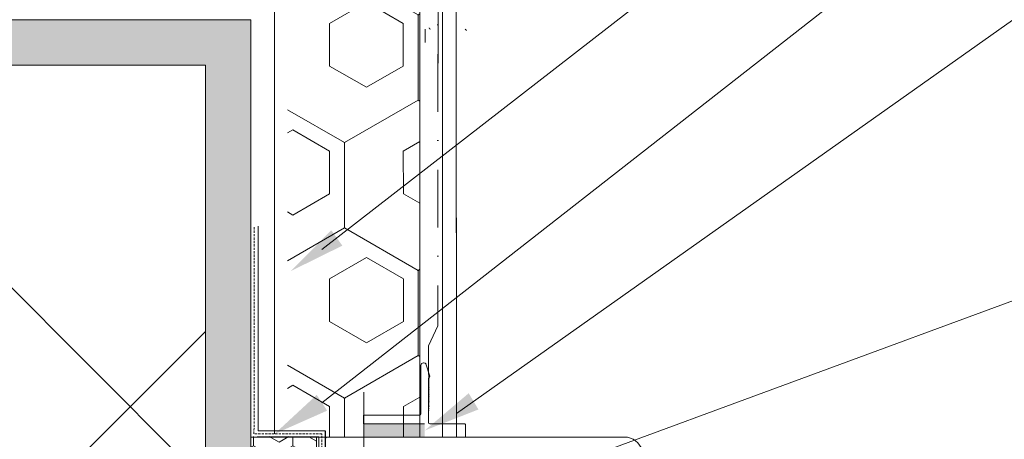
# Model space of a CAD drawing. Header units: millimetres. Extents: x -172116 to -156978, y -29806 to 62594.
# Tile 20 of 23: x -157457 to -157241, y 34379 to 34471. Entities that reach past the tile are written whole.
import ezdxf

# ---------------------------------------------------------------- set-up
doc = ezdxf.new("R2010")
doc.units = ezdxf.units.MM
doc.header["$MEASUREMENT"] = 0
doc.linetypes.add('VÝZTUŽNÁ_SÍŤ', pattern=[25.4, 12.7, -6.35, 0, -6.35])
doc.linetypes.add('ČÁRKOVANÁ', pattern=[0.75, 0.5, -0.25])
doc.linetypes.add('FENCELINE1', pattern='A,0,[1,Detail č.7 ŘEZ OKNEM - VODOROVNÝ II_1.Shx,S=0.31246,R=0,X=0,Y=0],-39.37,0', length=39.37)
doc.linetypes.add('LEPENÍ', pattern='A,0,[2,Detail č.7 ŘEZ OKNEM - VODOROVNÝ II_1.Shx,S=0.060476,R=0,X=0,Y=0],-7.62,0', length=7.62)

msp = doc.modelspace()

# ---------------------------------------------------------------- hatches: boundary and pattern name
at = {"linetype": 'Continuous', "lineweight": 20, "true_color": 0xff6600}
h = msp.add_hatch(dxfattribs=at)
h.set_pattern_fill('PUR_0001', color=30, style=0, pattern_type=2)
h.set_pattern_definition([(270.002502, (-114608.684, 186459.862), (16.2379762, 0.0007091), [9.375, -18.75]), (150.002502, (-114608.684, 186459.862), (8.118374, 14.0628545), [9.375, -18.75]), (210.002502, (-114608.684, 186450.487), (-8.1196022, 14.0621454), [9.375, -18.75]), (270.002502, (-114605.429, 186461.737), (16.236748, 28.1257091), [18.75, -37.5]), (150.002502, (-114605.429, 186461.737), (-16.2392046, 28.1242908), [18.75, -37.5]), (210.002502, (-114605.429, 186461.737), (32.4759526, 0.0014183), [0, -37.5, 18.75, 0, 0, 0])])
h.paths.add_polyline_path([(-157554.27, 34636.32), (-157369.2, 34636.32), (-157369.21, 34379.43), (-157398.38, 34379.43), (-157398.39, 34476.33), (-157554.26, 34476.32)])
at = {"linetype": 'Continuous', "lineweight": 35}
msp.add_hatch(color=8, dxfattribs=at).paths.add_polyline_path([(-157631.13, 34471.3), (-157406.4, 34471.31), (-157406.4, 34344.24), (-157410.39, 34343.45), (-157410.4, 34467.31), (-157631.13, 34467.3)])
at = {"linetype": 'Continuous', "lineweight": 20, "true_color": 0xff6600}
h = msp.add_hatch(dxfattribs=at)
h.set_pattern_fill('AR_SAND_0001', color=30, style=0, pattern_type=2)
h.set_pattern_definition([(322.5025022, (-133640.075, 186465.892), (0.15727303, 4.8170663), [0, -3.8, 0, -4.25, 0, -4.0625]), (352.502502, (-133640.075, 186465.892), (-4.42474987, 7.05517194), [0, -2.05, 0, -3.425, 0, -1.3125]), (32.5025022, (-133643.15, 186465.892), (-7.78535526, 0.01380764), [0, -1.25, 0, -4.5, 0, -5.875]), (42.502502, (-133643.15, 186465.892), (-7.51541233, 2.1938607), [0, -0.625, 0, -2.95, 0, -3.375])])
h.paths.add_polyline_path([(-157545.85, 34471.3), (-157406.4, 34471.31), (-157406.39, 34262.64), (-157410.57, 34261.81), (-157411.68, 34261.81), (-157411.82, 34262.24), (-157412.11, 34261.81), (-157413.83, 34261.81), (-157413.97, 34262.24), (-157414.26, 34261.81), (-157415.99, 34261.81), (-157416.12, 34262.24), (-157416.39, 34261.84), (-157416.4, 34461.31), (-157545.85, 34461.3)])
at = {"linetype": 'Continuous', "lineweight": 13}
h = msp.add_hatch(dxfattribs=at)
h.set_pattern_fill('ZDIVO2_0001', color=254, style=0, pattern_type=2)
h.set_pattern_definition([(225.0025, (-119357.78, 186466.52), (-124.45623, 124.44536), []), (225.0025, (-119357.78, 186386.52), (-124.45623, 124.44536), []), (135.0025, (-119357.78, 186466.52), (124.44536, 124.45623), []), (135.0025, (-119357.78, 186386.52), (124.44536, 124.45623), [])])
h.paths.add_polyline_path([(-157850.94, 34131.29), (-157850.95, 34461.29), (-157728.85, 34461.3), (-157728.85, 34409.15, 0.146838), (-157727.85, 34406.65), (-157721.85, 34406.65, 0.146839), (-157720.85, 34409.15), (-157720.85, 34461.3), (-157416.4, 34461.31), (-157416.39, 34265.12), (-157416.39, 34257.37), (-157416.39, 34131.33)])
for points in [[(-157388.71, 34424.96), (-157386.28, 34421.58), (-157397.64, 34415.97)], [(-157391.92, 34388.72), (-157389.63, 34385.24), (-157401.22, 34380.11)], [(-157358.47, 34389.08), (-157356.33, 34385.5), (-157368.13, 34380.88)]]:
    msp.add_hatch(color=154, dxfattribs=at).paths.add_polyline_path(points)
at = {"linetype": 'Continuous', "lineweight": 20, "true_color": 0xff6600}
msp.add_hatch(color=30, dxfattribs=at).paths.add_polyline_path([(-157381.66, 34382.33), (-157368.19, 34382.34), (-157368.19, 34379.43), (-157381.66, 34379.45)])
h = msp.add_hatch(dxfattribs=at)
h.set_pattern_fill('PUR_0001', color=30, style=0, pattern_type=2)
h.set_pattern_definition([(270.0025022, (-133640.9437, 186483.055), (4.330127, 0.0001891), [2.5, -5]), (150.0025022, (-133640.9437, 186483.055), (2.16489973, 3.75009453), [2.5, -5]), (210.0025022, (-133640.9435, 186480.555), (-2.16522726, 3.74990543), [2.5, -5]), (270.0025022, (-133640.0757, 186483.555), (4.32979946, 7.50018909), [5, -10]), (150.0025022, (-133640.0757, 186483.555), (-4.33045456, 7.49981088), [5, -10]), (210.0025022, (-133640.0757, 186483.555), (8.66025402, 0.00037822), [0, -10, 5, 0, 0, 0])])
h.paths.add_polyline_path([(-157406.4, 34379.52), (-157392, 34379.51), (-157391.99, 34361.91), (-157390.05, 34361.91), (-157390.05, 34365.03), (-157388.55, 34363.53), (-157388.05, 34363.53, 0.414214), (-157387.55, 34364.03), (-157387.55, 34364.43, 0.198912), (-157387.61, 34364.57), (-157387.96, 34364.92, -0.700208), (-157387.72, 34365.43), (-157383.8, 34365.09, -0.388879), (-157383.35, 34364.59), (-157383.35, 34334.14, 0.201513), (-157383.2, 34333.79, -0.420084), (-157383.2, 34333.07, 0.201513), (-157383.35, 34332.71), (-157383.35, 34324.12, -0.388879), (-157383.8, 34323.62), (-157387.72, 34323.28, -0.440011), (-157388.05, 34323.57), (-157388.05, 34323.77, -0.198912), (-157387.99, 34323.91), (-157387.61, 34324.29, 0.198912), (-157387.55, 34324.43), (-157387.55, 34324.83, 0.414214), (-157388.05, 34325.33), (-157388.55, 34325.33), (-157390.05, 34323.83), (-157390.05, 34327.58), (-157391.46, 34327.58), (-157391.45, 34298.76), (-157404.55, 34298.79), (-157404.56, 34309.72), (-157393.61, 34318.63, 0.082878), (-157393.05, 34321.96), (-157393.05, 34342.08), (-157392.59, 34342.08), (-157392.59, 34331.8, 0.213571), (-157392.14, 34330.85), (-157385.32, 34328.39, -0.6951), (-157386.37, 34324.71), (-157387.02, 34324.65, 0.95419), (-157386.74, 34323.54), (-157385.06, 34323.69, 0.527728), (-157384.66, 34329.31), (-157391.31, 34331.67, -0.212782), (-157391.46, 34331.95), (-157391.46, 34355.05), (-157391.31, 34355.34), (-157384.69, 34358.75, 0.531729), (-157385.06, 34364.4), (-157386.97, 34364.81, 1), (-157386.82, 34363.66, -0.887449), (-157385.69, 34359.5), (-157392.14, 34356.16, 0.211236), (-157392.59, 34355.2), (-157392.59, 34344.92), (-157393.05, 34344.92), (-157393.05, 34365.93), (-157395.11, 34365.93), (-157395.11, 34321.79, -0.082878), (-157395.5, 34319.45), (-157406.4, 34309.77)])

# ---------------------------------------------------------------- linework, layer by layer
at = {"color": 8, "linetype": 'FENCELINE1', "lineweight": 20}
for p, q in [((-157364.22, 34379.43), (-157364.23, 34641.32)), ((-157355.81, 34379.43), (-157355.81, 34379.43))]:
    msp.add_line(p, q, dxfattribs=at)
at = {"color": 48, "linetype": 'Continuous', "lineweight": 20, "true_color": 0x5a400a}
for p, q in [((-157369.2, 34636.32), (-157369.21, 34379.43)), ((-157361.22, 34635.08), (-157361.19, 34379.43)), ((-157401.22, 34380.11), (-157401.22, 34476.33)), ((-157406.4, 34471.31), (-157712.44, 34471.3)), ((-157406.4, 34471.31), (-157406.37, 34131.33)), ((-157368.02, 34466.33), (-157368.02, 34469.23)), ((-157361.19, 34379.43), (-157361.2, 34469.23)), ((-157720.85, 34461.3), (-157416.4, 34461.31)), ((-157416.4, 34461.31), (-157416.39, 34131.31)), ((-157404.84, 34390.76), (-157404.83, 34425.9)), ((-157369.01, 34384.47), (-157369.01, 34395.18)), ((-157367.08, 34393.03), (-157367.87, 34395.52)), ((-157367.34, 34392.36), (-157367.33, 34382.64)), ((-157404.84, 34380.79), (-157404.84, 34390.76)), ((-157381.55, 34389.31), (-157381.54, 34121.31)), ((-157369.01, 34390.8), (-157369.2, 34390.7)), ((-157369.01, 34390.61), (-157369.2, 34390.7)), ((-157369.01, 34390.41), (-157369.2, 34390.31)), ((-157369.01, 34390.22), (-157369.2, 34390.31)), ((-157369.01, 34390.02), (-157369.2, 34389.93)), ((-157369.01, 34389.83), (-157369.2, 34389.93)), ((-157369.01, 34389.64), (-157369.2, 34389.54)), ((-157369.01, 34389.44), (-157369.2, 34389.54)), ((-157369.01, 34389.25), (-157369.2, 34389.15)), ((-157369.01, 34389.06), (-157369.2, 34389.15)), ((-157369.01, 34388.87), (-157369.2, 34388.78)), ((-157369.01, 34388.68), (-157369.2, 34388.78)), ((-157367.34, 34390.8), (-157367.14, 34390.7)), ((-157367.34, 34390.61), (-157367.14, 34390.7)), ((-157367.34, 34390.41), (-157367.14, 34390.31)), ((-157367.34, 34390.22), (-157367.14, 34390.31)), ((-157367.34, 34390.02), (-157367.14, 34389.93)), ((-157367.34, 34389.83), (-157367.14, 34389.93)), ((-157367.34, 34389.64), (-157367.14, 34389.54)), ((-157367.34, 34389.44), (-157367.14, 34389.54)), ((-157367.34, 34389.25), (-157367.14, 34389.15)), ((-157367.34, 34389.06), (-157367.14, 34389.15)), ((-157367.34, 34388.87), (-157367.14, 34388.78)), ((-157367.34, 34388.68), (-157367.14, 34388.78)), ((-157369.01, 34388.48), (-157369.2, 34388.39)), ((-157369.01, 34388.29), (-157369.2, 34388.39)), ((-157369.01, 34388.1), (-157369.2, 34388)), ((-157369.01, 34387.9), (-157369.2, 34388)), ((-157369.01, 34387.71), (-157369.2, 34387.61)), ((-157369.01, 34387.52), (-157369.2, 34387.61)), ((-157369.01, 34387.32), (-157369.2, 34387.23)), ((-157369.01, 34387.13), (-157369.2, 34387.23)), ((-157369.01, 34386.98), (-157369.2, 34386.88)), ((-157369.01, 34386.79), (-157369.2, 34386.88)), ((-157369.01, 34386.59), (-157369.2, 34386.5)), ((-157369.01, 34386.4), (-157369.2, 34386.5)), ((-157367.34, 34388.48), (-157367.14, 34388.39)), ((-157367.34, 34388.29), (-157367.14, 34388.39)), ((-157367.34, 34388.1), (-157367.14, 34388)), ((-157367.34, 34387.9), (-157367.14, 34388)), ((-157367.34, 34387.71), (-157367.14, 34387.61)), ((-157367.34, 34387.52), (-157367.14, 34387.61)), ((-157367.34, 34387.32), (-157367.14, 34387.23)), ((-157367.34, 34387.13), (-157367.14, 34387.23)), ((-157367.34, 34386.98), (-157367.14, 34386.88)), ((-157367.34, 34386.79), (-157367.14, 34386.88)), ((-157367.34, 34386.59), (-157367.14, 34386.5)), ((-157367.34, 34386.4), (-157367.14, 34386.5)), ((-157369.01, 34386.21), (-157369.2, 34386.11)), ((-157369.01, 34386.01), (-157369.2, 34386.11)), ((-157369.01, 34385.82), (-157369.2, 34385.72)), ((-157369.01, 34385.62), (-157369.2, 34385.72)), ((-157369.01, 34385.43), (-157369.2, 34385.33)), ((-157369.01, 34385.24), (-157369.2, 34385.33)), ((-157367.34, 34386.21), (-157367.14, 34386.11)), ((-157367.34, 34386.01), (-157367.14, 34386.11)), ((-157367.34, 34385.82), (-157367.14, 34385.72)), ((-157367.34, 34385.62), (-157367.14, 34385.72)), ((-157367.34, 34385.43), (-157367.14, 34385.33)), ((-157367.34, 34385.24), (-157367.14, 34385.33)), ((-157381.66, 34384.07), (-157381.66, 34382.33)), ((-157381.66, 34382.33), (-157368.19, 34382.34)), ((-157381.46, 34384.27), (-157369.21, 34384.27)), ((-157367.03, 34382.34), (-157359.46, 34382.34)), ((-157390.06, 34380.8), (-157404.84, 34380.79)), ((-157390.05, 34361.91), (-157390.06, 34380.8)), ((-157389.98, 34361.91), (-157389.98, 34380.8)), ((-157359.16, 34382.04), (-157359.16, 34379.43)), ((-157389.55, 34379.43), (-157406.4, 34379.43)), ((-157391.46, 34379.46), (-157405.03, 34379.47)), ((-157392, 34379.43), (-157391.99, 34361.91)), ((-157391.46, 34361.91), (-157391.46, 34379.46)), ((-157359.6, 34379.43), (-157350.57, 34379.43)), ((-157352.78, 34379.43), (-157352.78, 34379.43))]:
    msp.add_line(p, q, dxfattribs=at)
at = {"color": 154, "linetype": 'Continuous', "lineweight": 13}
for p, q in [((-157390.78, 34420.72), (-157223.65, 34550.6)), ((-157390.78, 34386.98), (-157224.09, 34517.43)), ((-157361.19, 34384.58), (-157222.09, 34483.05)), ((-157396.56, 34351.29), (-157223.4, 34415.07))]:
    msp.add_line(p, q, dxfattribs=at)
at = {"color": 7, "linetype": 'VÝZTUŽNÁ_SÍŤ', "lineweight": 13}
for p, q in [((-157364.88, 34550.95), (-157365.26, 34450.95)), ((-157365.26, 34489.28), (-157365.25, 34403.89)), ((-157365.25, 34403.89), (-157367.29, 34399.5)), ((-157367.29, 34399.5), (-157367.27, 34385.96))]:
    msp.add_line(p, q, dxfattribs=at)
at = {"color": 154, "linetype": 'LEPENÍ', "lineweight": 13}
msp.add_line((-157406.4, 34471.31), (-157720.85, 34471.31), dxfattribs=at)
at = {"color": 7, "linetype": 'Continuous', "lineweight": 20}
for p, q in [((-157390.05, 34379.43), (-157390.05, 34379.38)), ((-157324.18, 34379.43), (-157389.55, 34379.43))]:
    msp.add_line(p, q, dxfattribs=at)
at = {"color": 30, "linetype": 'Continuous', "lineweight": 20, "true_color": 0xff6600}
msp.add_line((-157359.6, 34379.43), (-157373.07, 34379.43), dxfattribs=at)
at = {"color": 7, "linetype": 'ČÁRKOVANÁ', "lineweight": 13}
msp.add_lwpolyline([(-157390.79, 34361.91), (-157390.79, 34380.13), (-157405.73, 34380.13), (-157405.72, 34425.81)], dxfattribs=at)
at = {"color": 48, "linetype": 'Continuous', "lineweight": 20, "true_color": 0x5a400a}
for centre, radius, start, end in [((-157366.86, 34469.53), 0.3, 180.0025, 270.0025), ((-157359.28, 34468.93), 0.3, 0.0023, 90.0025), ((-157368.43, 34395.18), 0.581, 90.0025, 180.0025), ((-157368.34, 34395.18), 0.581, 35.1597, 90.0025), ((-157367.64, 34392.85), 0.581, 301.5092, 17.4221), ((-157369.21, 34384.47), 0.2, 270.0025, 0.0025), ((-157381.46, 34384.07), 0.2, 90.0025, 180.0025), ((-157367.03, 34382.64), 0.3, 180.0025, 270.0025), ((-157359.46, 34382.04), 0.3, 0.0023, 90.0025)]:
    msp.add_arc(centre, radius, start, end, dxfattribs=at)
at = {"color": 7, "linetype": 'Continuous', "lineweight": 20}
for centre, radius, start, end in [((-157389.55, 34378.93), 0.5, 90.0025, 180.0025), ((-157324.18, 34375.43), 4, 15.0025, 90.0025)]:
    msp.add_arc(centre, radius, start, end, dxfattribs=at)

doc.saveas('drawing.dxf')
